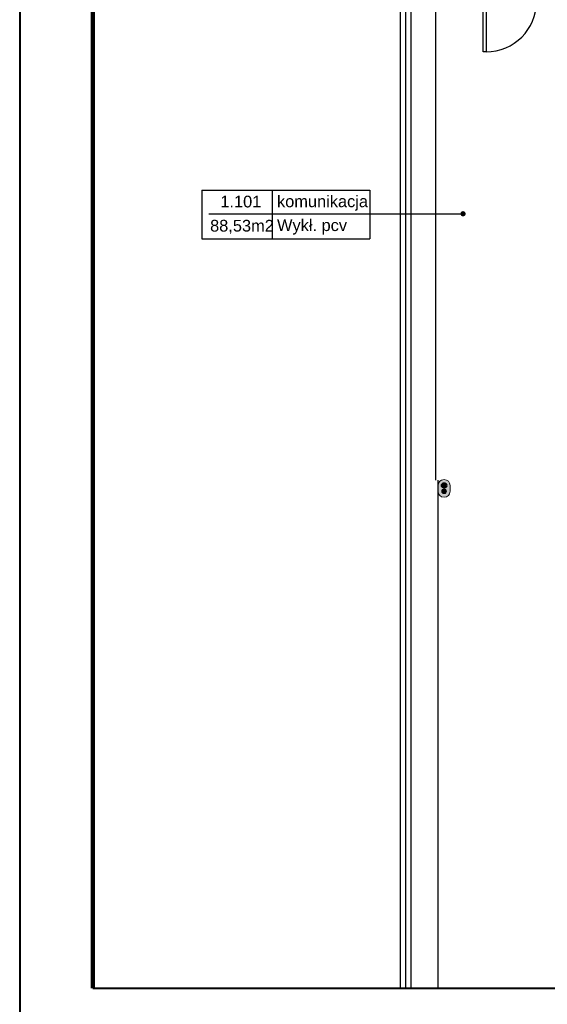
# Model space of a CAD drawing. Header units: millimetres. Extents: x 6612728327 to 6612744462, y 5733542327 to 5733552841.
# Tile 2 of 124: x 6612730637 to 6612731537, y 5733543429 to 5733545110. Entities that reach past the tile are written whole.
import ezdxf

# ---------------------------------------------------------------- set-up
doc = ezdxf.new("R2010")
doc.units = ezdxf.units.MM
doc.header["$MEASUREMENT"] = 0
for name, color, linetype in [('!!!!_SCIANY GRUBE', 7, 'Continuous'), ('_ ARKUSZ _ 01 _ RAMKA', 7, 'Continuous'), ('A_A-OPISY POM', 7, 'Continuous'), ('A_ocieplenie', 7, 'Continuous'), ('A_Stolarka_drzw_wew', 192, 'Continuous'), ('F_SAN_Piony CO na rzucie', 7, 'Continuous'), ('F_SAN_Przewody powrotne CO na rzucie', 7, 'Continuous'), ('F_SAN_Przewody zasilające CO na rzucie', 7, 'Continuous'), ('SAN_Piony CO na rzucie', 7, 'Continuous'), ('SAN_Przewody powrotne CO na rzucie', 7, 'Continuous'), ('SAN_Przewody zasilające CO na rzucie', 7, 'Continuous')]:
    doc.layers.add(name, color=color, linetype=linetype)
doc.styles.add('GENERATED_STYLE_1', font='arial.ttf')

msp = doc.modelspace()

# ---------------------------------------------------------------- hatches: boundary and pattern name
at = {"layer": 'A_A-OPISY POM', "linetype": 'Continuous', "lineweight": 25}
msp.add_hatch(color=7, dxfattribs=at).paths.add_polyline_path([(6612731397.839756, 5733544778.901357, 1), (6612731388.839756, 5733544778.901357, 1)])
at = {"layer": 'F_SAN_Piony CO na rzucie', "linetype": 'Continuous', "lineweight": 211}
msp.add_hatch(color=255, dxfattribs=at).paths.add_polyline_path([(6612731351.126138, 5733544305.080565), (6612731351.12676, 5733544304.931396), (6612731351.128629, 5733544304.783063), (6612731351.131747, 5733544304.635571), (6612731351.13612, 5733544304.48893), (6612731351.141748, 5733544304.343145), (6612731351.148638, 5733544304.198223), (6612731351.156791, 5733544304.054171), (6612731351.166211, 5733544303.910996), (6612731351.176901, 5733544303.768704), (6612731351.188866, 5733544303.627304), (6612731351.202108, 5733544303.486801), (6612731351.216632, 5733544303.347202), (6612731351.23244, 5733544303.208515), (6612731351.249535, 5733544303.070746), (6612731351.267921, 5733544302.933903), (6612731351.287603, 5733544302.797991), (6612731351.308583, 5733544302.663018), (6612731351.330865, 5733544302.528992), (6612731351.354451, 5733544302.395917), (6612731351.379346, 5733544302.263803), (6612731351.405553, 5733544302.132654), (6612731351.433075, 5733544302.00248), (6612731351.461917, 5733544301.873284), (6612731351.49208, 5733544301.745077), (6612731351.523569, 5733544301.617864), (6612731351.556387, 5733544301.491651), (6612731351.590538, 5733544301.366446), (6612731351.626025, 5733544301.242255), (6612731351.662852, 5733544301.119087), (6612731351.701021, 5733544300.996946), (6612731351.740538, 5733544300.875842), (6612731351.781404, 5733544300.755779), (6612731351.823622, 5733544300.636765), (6612731351.867198, 5733544300.518808), (6612731351.912133, 5733544300.401914), (6612731351.958433, 5733544300.286089), (6612731352.0061, 5733544300.17134), (6612731352.055137, 5733544300.057675), (6612731352.105548, 5733544299.945101), (6612731352.157335, 5733544299.833624), (6612731352.210505, 5733544299.723251), (6612731352.265059, 5733544299.61399), (6612731352.320999, 5733544299.505846), (6612731352.378331, 5733544299.398827), (6612731352.437058, 5733544299.29294), (6612731352.497184, 5733544299.188191), (6612731352.558709, 5733544299.084588), (6612731352.621641, 5733544298.982138), (6612731352.685981, 5733544298.880847), (6612731352.751732, 5733544298.780722), (6612731352.818899, 5733544298.681769), (6612731352.887485, 5733544298.583997), (6612731352.957492, 5733544298.487411), (6612731353.028925, 5733544298.39202), (6612731353.101788, 5733544298.29783), (6612731353.176082, 5733544298.204846), (6612731353.251812, 5733544298.113077), (6612731353.328982, 5733544298.02253), (6612731353.368108, 5733544297.977715), (6612731353.407596, 5733544297.933209), (6612731353.447444, 5733544297.889012), (6612731353.487654, 5733544297.845125), (6612731353.528227, 5733544297.801548), (6612731353.569162, 5733544297.758283), (6612731353.610462, 5733544297.715329), (6612731353.652124, 5733544297.672689), (6612731353.694152, 5733544297.630363), (6612731353.736543, 5733544297.58835), (6612731353.7793, 5733544297.546655), (6612731353.822422, 5733544297.505276), (6612731353.86591, 5733544297.464213), (6612731353.909763, 5733544297.42347), (6612731353.953984, 5733544297.383044), (6612731353.998572, 5733544297.342939), (6612731354.043528, 5733544297.303156), (6612731354.088852, 5733544297.263694), (6612731354.134543, 5733544297.224554), (6612731354.180605, 5733544297.185738), (6612731354.227035, 5733544297.147245), (6612731354.273834, 5733544297.109078), (6612731354.368546, 5733544297.033723), (6612731354.464741, 5733544296.959679), (6612731354.562423, 5733544296.886951), (6612731354.661596, 5733544296.81555), (6612731354.762264, 5733544296.745479), (6612731354.86443, 5733544296.676746), (6612731354.968098, 5733544296.60936), (6612731355.07327, 5733544296.543324), (6612731355.17995, 5733544296.478648), (6612731355.288142, 5733544296.415339), (6612731355.397849, 5733544296.353401), (6612731355.509075, 5733544296.292844), (6612731355.621822, 5733544296.233672), (6612731355.736095, 5733544296.175895), (6612731355.851897, 5733544296.119517), (6612731355.969232, 5733544296.064548), (6612731356.088101, 5733544296.010991), (6612731356.208511, 5733544295.958857), (6612731356.330463, 5733544295.90815), (6612731356.453961, 5733544295.858877), (6612731356.579009, 5733544295.811047), (6612731356.705609, 5733544295.764665), (6612731356.833767, 5733544295.719738), (6612731356.963483, 5733544295.676273), (6612731357.094764, 5733544295.634278), (6612731357.227611, 5733544295.59376), (6612731357.362028, 5733544295.554724), (6612731357.498018, 5733544295.517178), (6612731357.635587, 5733544295.481128), (6612731357.774735, 5733544295.446582), (6612731357.915468, 5733544295.413547), (6612731358.057788, 5733544295.382029), (6612731358.201698, 5733544295.352036), (6612731358.347204, 5733544295.323573), (6612731358.494307, 5733544295.296649), (6612731358.643011, 5733544295.271269), (6612731358.79332, 5733544295.247441), (6612731358.945237, 5733544295.225173), (6612731359.098764, 5733544295.20447), (6612731359.253908, 5733544295.185339), (6612731359.41067, 5733544295.167788), (6612731359.569054, 5733544295.151823), (6612731359.729063, 5733544295.137451), (6612731359.8907, 5733544295.12468), (6612731360.05397, 5733544295.113514), (6612731360.218876, 5733544295.103964), (6612731360.385421, 5733544295.096033), (6612731360.553608, 5733544295.089731), (6612731360.723441, 5733544295.085062), (6612731360.894923, 5733544295.082036), (6612731361.068059, 5733544295.080657), (6612731361.595634, 5733544295.08884), (6612731362.952064, 5733544295.211197), (6612731364.225828, 5733544295.475266), (6612731365.411022, 5733544295.875143), (6612731366.501742, 5733544296.404922), (6612731367.492083, 5733544297.058698), (6612731368.37614, 5733544297.830566), (6612731369.148008, 5733544298.714624), (6612731369.801785, 5733544299.704966), (6612731370.331562, 5733544300.795686), (6612731370.731439, 5733544301.980881), (6612731370.995507, 5733544303.254645), (6612731371.117865, 5733544304.611074), (6612731371.126139, 5733544306.538507), (6612731371.126139, 5733544315.080565), (6612731371.05233, 5733544316.463238), (6612731370.834842, 5733544317.765213), (6612731370.479579, 5733544318.980587), (6612731369.992445, 5733544320.103456), (6612731369.379345, 5733544321.127913), (6612731368.646185, 5733544322.048054), (6612731367.798867, 5733544322.857975), (6612731366.843298, 5733544323.551771), (6612731365.785381, 5733544324.123538), (6612731364.631021, 5733544324.567371), (6612731363.386124, 5733544324.877365), (6612731362.056594, 5733544325.047615), (6612731360.581798, 5733544325.072291), (6612731359.047408, 5733544324.949934), (6612731357.658668, 5733544324.685864), (6612731356.412622, 5733544324.285988), (6612731355.30632, 5733544323.75621), (6612731354.336809, 5733544323.102434), (6612731353.501138, 5733544322.330564), (6612731352.796352, 5733544321.446507), (6612731352.219501, 5733544320.456166), (6612731351.767631, 5733544319.365446), (6612731351.437791, 5733544318.180251), (6612731351.227027, 5733544316.906487), (6612731351.132389, 5733544315.550057), (6612731351.126138, 5733544313.630499)])
at = {"layer": 'F_SAN_Przewody powrotne CO na rzucie', "linetype": 'Continuous', "lineweight": 18}
msp.add_hatch(color=7, dxfattribs=at).paths.add_polyline_path([(6612731361.126138, 5733544309.080565, 1), (6612731361.126138, 5733544301.080565, 1)])
at = {"layer": 'F_SAN_Przewody zasilające CO na rzucie', "linetype": 'Continuous', "lineweight": 40}
msp.add_hatch(color=7, dxfattribs=at).paths.add_polyline_path([(6612731361.126138, 5733544319.080565, 1), (6612731361.126138, 5733544311.080565, 1)])

# ---------------------------------------------------------------- linework, layer by layer
at = {"layer": '!!!!_SCIANY GRUBE', "color": 7, "lineweight": 30}
for p, q in [((6612731304.516478, 5733546332.079699), (6612731304.516478, 5733543457.131468)), ((6612731286.516478, 5733543457.131468), (6612731286.516478, 5733546296.080431)), ((6612731346.516478, 5733545579.844684), (6612731346.516478, 5733544323.844682)), ((6612731346.516478, 5733545579.844684), (6612731346.516478, 5733544323.844682)), ((6612731350.516478, 5733544323.844682), (6612731350.516478, 5733543457.131468))]:
    msp.add_line(p, q, dxfattribs=at)
at = {"layer": '_ ARKUSZ _ 01 _ RAMKA', "color": 7, "lineweight": 40}
msp.add_line((6612730761.600903, 5733543457.131468), (6612744298.273997, 5733543457.131468), dxfattribs=at)
msp.add_lwpolyline([(6612730636.884463, 5733549367.448231), (6612730636.884463, 5733542327.448219), (6612744461.930632, 5733542327.448219), (6612744461.930632, 5733549367.448231)], close=True, dxfattribs=at)
at = {"layer": 'A_A-OPISY POM', "color": 7, "lineweight": 25}
for p, q in [((6612730947.426437, 5733544819.31661), (6612731234.070298, 5733544819.31661)), ((6612730947.426437, 5733544819.31661), (6612730947.426437, 5733544736.342899)), ((6612731067.394753, 5733544819.644764), (6612731067.394753, 5733544737.50164)), ((6612731234.070298, 5733544819.31661), (6612731234.070298, 5733544736.342899)), ((6612730959.723813, 5733544778.901357), (6612731216.394588, 5733544778.901357)), ((6612730947.426437, 5733544736.342899), (6612731234.070298, 5733544736.342899))]:
    msp.add_line(p, q, dxfattribs=at)
at = {"layer": 'A_A-OPISY POM', "color": 7, "lineweight": 25, "flags": 128}
msp.add_lwpolyline([(6612731216.394588, 5733544778.901357), (6612731393.339756, 5733544778.901357)], dxfattribs=at)
at = {"layer": 'A_ocieplenie', "color": 7, "lineweight": 200}
msp.add_line((6612730761.600903, 5733549326.80475), (6612730761.600903, 5733543457.131468), dxfattribs=at)
at = {"layer": 'A_ocieplenie', "color": 7, "lineweight": 30}
msp.add_line((6612731295.516478, 5733543457.131468), (6612731295.516478, 5733546296.080431), dxfattribs=at)
at = {"layer": 'A_Stolarka_drzw_wew', "color": 7, "lineweight": 30}
for p, q in [((6612731427.730541, 5733545055.418497), (6612731427.730541, 5733545141.418498)), ((6612731432.730541, 5733545141.418498), (6612731432.730541, 5733545055.418497)), ((6612731432.730541, 5733545055.418497), (6612731427.730541, 5733545055.418497))]:
    msp.add_line(p, q, dxfattribs=at)
msp.add_arc((6612731432.730541, 5733545141.418498), 86, 270, 0, dxfattribs=at)
at = {"layer": 'SAN_Piony CO na rzucie', "color": 254, "lineweight": 18, "true_color": 0xe4e4e4, "flags": 128}
msp.add_lwpolyline([(6612731351.126138, 5733544305.080565), (6612731351.126138, 5733544315.080565), (6612731351.704263, 5733544319.174234), (6612731353.501138, 5733544322.330493), (6612731356.610513, 5733544324.361788), (6612731361.126138, 5733544325.080565), (6612731365.219807, 5733544324.361815), (6612731368.376066, 5733544322.330565), (6612731370.407361, 5733544319.174315), (6612731371.126138, 5733544315.080565), (6612731371.126138, 5733544305.080565), (6612731370.407388, 5733544300.986897), (6612731368.376138, 5733544297.830637), (6612731365.219888, 5733544295.799342), (6612731361.126138, 5733544295.080565), (6612731356.610519, 5733544295.799315), (6612731353.501143, 5733544297.830565), (6612731351.704265, 5733544300.986815)], close=True, dxfattribs=at)
at = {"layer": 'SAN_Przewody powrotne CO na rzucie', "color": 7, "lineweight": 18}
msp.add_circle((6612731361.126138, 5733544305.080565), 4, dxfattribs=at)
at = {"layer": 'SAN_Przewody zasilające CO na rzucie', "color": 7, "lineweight": 40}
msp.add_circle((6612731361.126138, 5733544315.080565), 4, dxfattribs=at)

# ---------------------------------------------------------------- texts
at = {"layer": 'A_A-OPISY POM', "color": 7, "lineweight": 25, "char_height": 20.00000003, "attachment_point": 7, "style": 'GENERATED_STYLE_1'}
for s, insert in [('\\A1;{\\pql;\\fArial|b0|i0|c238|p38;1.101}', (6612730979.221375, 5733544789.459242)), ('\\A1;{\\pql;\\fArial|b0|i0|c238|p38;komunikacja}', (6612731075.930928, 5733544784.108421)), ('\\A1;{\\pql;\\fArial|b0|i0|c238|p38;88,53m2}', (6612730961.756189, 5733544744.79515)), ('\\A1;{\\pql;\\fArial|b0|i0|c238|p38;Wykł. pcv}', (6612731075.930928, 5733544743.364978))]:
    msp.add_mtext(s, dxfattribs=dict(at, insert=insert))

doc.saveas('drawing.dxf')
